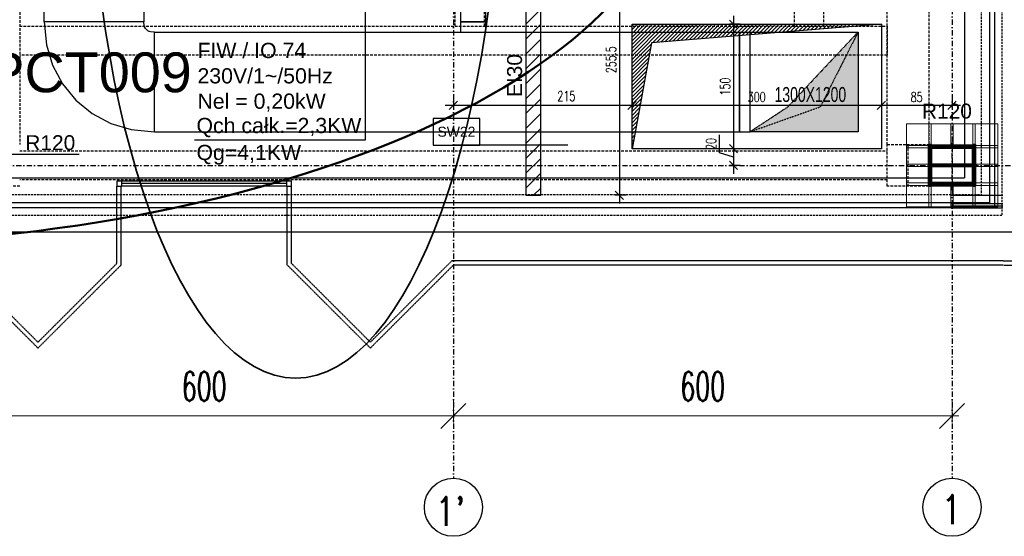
# Model space of a CAD drawing. Header units: centimetres. Extents: x -10729 to 144862, y -4437 to 43656.
# Tile 47 of 148: x 12338 to 13523, y 4553 to 5176. Entities that reach past the tile are written whole.
import ezdxf

# ---------------------------------------------------------------- set-up
doc = ezdxf.new("R2010")
doc.units = ezdxf.units.CM
doc.header["$LTSCALE"] = 0.1
doc.header["$PDMODE"] = 35
doc.header["$PDSIZE"] = 0.1
for name, pattern in [('CADVENT_CONTINUOUS', [2, 1, 1]), ('CADVENT_HIDDEN', [0.8, 0.25, -0.55]), ('Kondygnacja  -0_5$0$HIDDEN', [9.525, 6.35, -3.175]), ('Kondygnacja  -0_5$0$HIDDEN2', [4.7625, 3.175, -1.5875]), ('Osie rzutów$0$DASHDOT2', [12.7, 6.35, -3.175, 0, -3.175])]:
    doc.linetypes.add(name, pattern=pattern)
doc.layers.get('0').update_dxf_attribs({"color": 8})
doc.layers.get('DEFPOINTS').update_dxf_attribs({"color": 8})
for name, color, linetype, lineweight in [('AU Osprzęt Siemens', 5, 'Continuous', 30), ('AU Sieć LON', 1, 'Continuous', 50), ('AU Strefa obsługiwana', 90, 'Continuous', 35), ('Kondygnacja  -0_5$0$ARCH_INFO_WYMIARY', 8, 'Continuous', 9), ('Kondygnacja  -0_5$0$ARCH_WIDOK', 8, 'Continuous', 13), ('Osie rzutów$0$ARCH_INFO_WYMIARY', 8, 'Continuous', 9)]:
    doc.layers.add(name, color=color, linetype=linetype, lineweight=lineweight)
for name, color, linetype in [('bgde-wywiewEXP', 5, 'Continuous'), ('bgde-wywiewHIDDEN', 5, 'Continuous'), ('bgde_opis urządzen', 6, 'Continuous'), ('Kondygnacja  -0_5$0$ARCH_INFO_ODPORNOŚĆ OGNIOWA', 8, 'Continuous'), ('Kondygnacja  -0_5$0$ARCH_INFO_OPISY_PRZEGRODY', 8, 'Continuous'), ('Kondygnacja  -0_5$0$ARCH_KONSTR_POWYŻEJ RZUTU', 8, 'Kondygnacja  -0_5$0$HIDDEN'), ('Kondygnacja  -0_5$0$ARCH_KONSTR_POWYŻEJ RZUTU_IST', 8, 'Kondygnacja  -0_5$0$HIDDEN2'), ('Kondygnacja  -0_5$0$ARCH_MUROWANE', 8, 'Continuous'), ('Kondygnacja  -0_5$0$ARCH_NIEWIDOK_IST', 8, 'Kondygnacja  -0_5$0$HIDDEN'), ('Kondygnacja  -0_5$0$ARCH_STROP', 8, 'Continuous'), ('Kondygnacja  -0_5$0$ARCH_SZKŁO_IST', 8, 'Continuous'), ('Kondygnacja  -0_5$0$ARCH_SŁUPY', 8, 'Continuous'), ('Kondygnacja  -0_5$0$ARCH_WIDOK_IST', 8, 'Continuous'), ('Kondygnacja  -0_5$0$ARCH_ŚLUSARKA_OKNA_IST', 8, 'Continuous'), ('Osie rzutów$0$ARCH_INFO_OSIE_IST', 8, 'Osie rzutów$0$DASHDOT2'), ('Osie rzutów$0$ARCH_INFO_OSIE_OPISY_IST', 8, 'Continuous')]:
    doc.layers.add(name, color=color, linetype=linetype)
doc.styles.add('Arial', font='ARIAL.TTF')
doc.styles.add('Kondygnacja  -0_5$0$Arial', font='ARIAL.TTF')
doc.styles.add('Kondygnacja  -0_5$0$Romans', font='Romans.shx', dxfattribs={"width": 0.7})
doc.styles.add('Kondygnacja  -0_5$0$Standard', font='txt')
doc.styles.add('Osie rzutów$0$ROMANS-250-CM', font='romans.shx', dxfattribs={"width": 0.8, "height": 50})
doc.styles.add('Osie rzutów$0$wymiary_cuprum', font='Romans.shx', dxfattribs={"width": 0.6})
doc.dimstyles.new('Kondygnacja  -0_5$0$ISO-25', dxfattribs={"dimtxt": 2.5, "dimasz": 2.5, "dimexe": 1.25, "dimexo": 0.625, "dimtad": 1, "dimtxsty": 'Kondygnacja  -0_5$0$Standard', "dimcen": 2.5, "dimadec": 0, "dimazin": 0, "dimtfac": 1, "dimtmove": 0, "dimatfit": 3, "dimfxl": 0, "dimarcsym": 0})
doc.dimstyles.new('Kondygnacja  -0_5$0$Wymiary 1-100', dxfattribs={"dimtxt": 12, "dimasz": 10, "dimexe": 5, "dimexo": 0, "dimgap": 4, "dimtad": 1, "dimrnd": 0.5, "dimzin": 12, "dimdsep": 46, "dimtxsty": 'Kondygnacja  -0_5$0$Romans', "dimblk": 'Kondygnacja  -0_5$0$_Oblique', "dimcen": 10, "dimdle": 10, "dimclrt": 55, "dimazin": 0, "dimtfac": 1, "dimtmove": 1, "dimatfit": 3, "dimfxl": 0, "dimtolj": 1, "dimtzin": 0, "dimarcsym": 0})
doc.dimstyles.new('Osie rzutów$0$ARCH_ CT', dxfattribs={"dimtxt": 20, "dimasz": 20, "dimexe": 12, "dimexo": 20, "dimgap": 5, "dimtad": 1, "dimdec": 1, "dimrnd": 0.5, "dimzin": 9, "dimdsep": 46, "dimtxsty": 'Osie rzutów$0$wymiary_cuprum', "dimblk": 'Osie rzutów$0$_Oblique', "dimcen": 8, "dimdle": 12, "dimclrd": 256, "dimclre": 256, "dimclrt": 55, "dimadec": 1, "dimazin": 0, "dimtfac": 1, "dimtdec": 1, "dimtmove": 1, "dimatfit": 2, "dimldrblk": 'Osie rzutów$0$_Dot', "dimfxl": 0, "dimtolj": 1, "dimtzin": 0, "dimlwd": -1, "dimlwe": -1, "dimarcsym": 0})
pattern_1 = [(45, (12262.6883, 1763.0142), (-0.6735192, 0.6735192), [])]

# ---------------------------------------------------------------- blocks, each defined once
blk = doc.blocks.new('Osie rzutów$0$_Oblique')
at = {"color": 0, "linetype": 'ByBlock', "lineweight": -2}
blk.add_line((-0.5, -0.5), (0.5, 0.5), dxfattribs=at)
blk = doc.blocks.new('*D549')
at = {"layer": 'DEFPOINTS', "color": 0}
for p in [(12260, 4732.2), (12860, 4732.2), (12860, 4698.3)]:
    blk.add_point(p, dxfattribs=at)
at = {"layer": 'Osie rzutów$0$ARCH_INFO_WYMIARY'}
for p, q in [((12260, 4717.2), (12260, 4690.3)), ((12860, 4717.2), (12860, 4690.3)), ((12252, 4698.3), (12868, 4698.3))]:
    blk.add_line(p, q, dxfattribs=at)
at = {"layer": 'Osie rzutów$0$ARCH_INFO_WYMIARY', "xscale": 30, "yscale": 30, "zscale": 30, "rotation": 180}
blk.add_blockref('Osie rzutów$0$_Oblique', (12260, 4698.3), dxfattribs=at)
at = {"layer": 'Osie rzutów$0$ARCH_INFO_WYMIARY', "xscale": 30, "yscale": 30, "zscale": 30}
blk.add_blockref('Osie rzutów$0$_Oblique', (12860, 4698.3), dxfattribs=at)
at = {"layer": 'Osie rzutów$0$ARCH_INFO_WYMIARY', "color": 55, "insert": (12560, 4733.8), "char_height": 35, "attachment_point": 5, "style": 'Osie rzutów$0$wymiary_cuprum'}
blk.add_mtext('\\A1;600', dxfattribs=at)
blk = doc.blocks.new('Osie rzutów$0$_Dot')
at = {"color": 0, "linetype": 'ByBlock', "lineweight": -2}
blk.add_line((-0.5, 0), (-1, 0), dxfattribs=at)
at = {"color": 0, "linetype": 'ByBlock', "const_width": 0.5}
blk.add_lwpolyline([(-0.25, 0, 1), (0.25, 0, 1)], format="xyb", close=True, dxfattribs=at)
blk = doc.blocks.new('*D550')
at = {"layer": 'DEFPOINTS', "color": 0}
for p in [(12860, 4732.2), (13460, 4732.2), (13460, 4698.3)]:
    blk.add_point(p, dxfattribs=at)
at = {"layer": 'Osie rzutów$0$ARCH_INFO_WYMIARY'}
for p, q in [((12860, 4717.2), (12860, 4690.3)), ((13460, 4717.2), (13460, 4690.3)), ((12852, 4698.3), (13468, 4698.3))]:
    blk.add_line(p, q, dxfattribs=at)
at = {"layer": 'Osie rzutów$0$ARCH_INFO_WYMIARY', "xscale": 30, "yscale": 30, "zscale": 30, "rotation": 180}
blk.add_blockref('Osie rzutów$0$_Oblique', (12860, 4698.3), dxfattribs=at)
at = {"layer": 'Osie rzutów$0$ARCH_INFO_WYMIARY', "xscale": 30, "yscale": 30, "zscale": 30}
blk.add_blockref('Osie rzutów$0$_Oblique', (13460, 4698.3), dxfattribs=at)
at = {"layer": 'Osie rzutów$0$ARCH_INFO_WYMIARY', "color": 55, "insert": (13160, 4733.8), "char_height": 35, "attachment_point": 5, "style": 'Osie rzutów$0$wymiary_cuprum'}
blk.add_mtext('\\A1;600', dxfattribs=at)
blk = doc.blocks.new('Kondygnacja  -0_5$0$_Dot')
at = {"color": 0, "linetype": 'ByBlock', "lineweight": -2}
blk.add_line((-0.5, 0), (-1, 0), dxfattribs=at)
at = {"color": 0, "linetype": 'ByBlock', "const_width": 0.5}
blk.add_lwpolyline([(-0.25, 0, 1), (0.25, 0, 1)], format="xyb", close=True, dxfattribs=at)
blk = doc.blocks.new('Kondygnacja  -0_5$0$_Oblique')
at = {"color": 0, "linetype": 'ByBlock', "lineweight": -2}
blk.add_line((-0.5, -0.5), (0.5, 0.5), dxfattribs=at)
blk = doc.blocks.new('*D134')
at = {"layer": 'DEFPOINTS', "color": 0}
for p in [(13087.5, 5219.5), (13059.7, 4964), (13087.5, 4964)]:
    blk.add_point(p, dxfattribs=at)
at = {"layer": 'Kondygnacja  -0_5$0$ARCH_INFO_WYMIARY', "color": 0, "lineweight": -2}
for p, q in [((13059.7, 5229.5), (13059.7, 4954)), ((13067.7, 5219.5), (13054.7, 5219.5)), ((13067.7, 4964), (13054.7, 4964))]:
    blk.add_line(p, q, dxfattribs=at)
at = {"layer": 'Kondygnacja  -0_5$0$ARCH_INFO_WYMIARY', "color": 0, "lineweight": -2, "xscale": 10, "yscale": 10, "zscale": 10}
for p, rotation in [((13059.7, 5219.5), 90), ((13059.7, 4964), 270)]:
    blk.add_blockref('Kondygnacja  -0_5$0$_Oblique', p, dxfattribs=dict(at, rotation=rotation))
at = {"layer": 'Kondygnacja  -0_5$0$ARCH_INFO_WYMIARY', "color": 55, "insert": (13049.7, 5127.3), "char_height": 12, "attachment_point": 5, "rotation": 90, "style": 'Kondygnacja  -0_5$0$Romans'}
blk.add_mtext('\\A1;255.5', dxfattribs=at)
blk = doc.blocks.new('*D137')
at = {"layer": 'DEFPOINTS', "color": 0}
for p in [(13460, 5116), (13375, 5095), (13460, 5072.4)]:
    blk.add_point(p, dxfattribs=at)
at = {"layer": 'Kondygnacja  -0_5$0$ARCH_INFO_WYMIARY', "color": 0, "lineweight": -2}
for p, q in [((13365, 5072.4), (13470, 5072.4)), ((13375, 5080.4), (13375, 5067.4)), ((13460, 5080.4), (13460, 5067.4))]:
    blk.add_line(p, q, dxfattribs=at)
at = {"layer": 'Kondygnacja  -0_5$0$ARCH_INFO_WYMIARY', "color": 0, "lineweight": -2, "xscale": 10, "yscale": 10, "zscale": 10, "rotation": 180}
blk.add_blockref('Kondygnacja  -0_5$0$_Oblique', (13375, 5072.4), dxfattribs=at)
at = {"layer": 'Kondygnacja  -0_5$0$ARCH_INFO_WYMIARY', "color": 0, "lineweight": -2, "xscale": 10, "yscale": 10, "zscale": 10}
blk.add_blockref('Kondygnacja  -0_5$0$_Oblique', (13460, 5072.4), dxfattribs=at)
at = {"layer": 'Kondygnacja  -0_5$0$ARCH_INFO_WYMIARY', "color": 55, "insert": (13417.5, 5082.4), "char_height": 12, "attachment_point": 5, "style": 'Kondygnacja  -0_5$0$Romans'}
blk.add_mtext('\\A1;85', dxfattribs=at)
blk = doc.blocks.new('*D138')
at = {"layer": 'DEFPOINTS', "color": 0}
for p in [(13224.9, 5020), (13197, 5000), (13224.9, 5000)]:
    blk.add_point(p, dxfattribs=at)
at = {"layer": 'Kondygnacja  -0_5$0$ARCH_INFO_WYMIARY', "color": 0, "lineweight": -2}
for p, q in [((13180, 5015.1), (13180, 5036.7)), ((13197, 5030), (13197, 4990)), ((13197, 5010), (13180, 5015.1)), ((13205, 5020), (13192, 5020)), ((13205, 5000), (13192, 5000))]:
    blk.add_line(p, q, dxfattribs=at)
at = {"layer": 'Kondygnacja  -0_5$0$ARCH_INFO_WYMIARY', "color": 0, "lineweight": -2, "xscale": 10, "yscale": 10, "zscale": 10}
for p, rotation in [((13197, 5020), 90), ((13197, 5000), 270)]:
    blk.add_blockref('Kondygnacja  -0_5$0$_Oblique', p, dxfattribs=dict(at, rotation=rotation))
at = {"layer": 'Kondygnacja  -0_5$0$ARCH_INFO_WYMIARY', "color": 55, "insert": (13170, 5025.9), "char_height": 12, "attachment_point": 5, "rotation": 90, "style": 'Kondygnacja  -0_5$0$Romans'}
blk.add_mtext('\\A1;20', dxfattribs=at)
blk = doc.blocks.new('*D139')
at = {"layer": 'DEFPOINTS', "color": 0}
for p in [(13375, 5116), (13075, 5093.5), (13375, 5072.4)]:
    blk.add_point(p, dxfattribs=at)
at = {"layer": 'Kondygnacja  -0_5$0$ARCH_INFO_WYMIARY', "color": 0, "lineweight": -2}
for p, q in [((13065, 5072.4), (13385, 5072.4)), ((13075, 5080.4), (13075, 5067.4)), ((13375, 5080.4), (13375, 5067.4))]:
    blk.add_line(p, q, dxfattribs=at)
at = {"layer": 'Kondygnacja  -0_5$0$ARCH_INFO_WYMIARY', "color": 0, "lineweight": -2, "xscale": 10, "yscale": 10, "zscale": 10, "rotation": 180}
blk.add_blockref('Kondygnacja  -0_5$0$_Oblique', (13075, 5072.4), dxfattribs=at)
at = {"layer": 'Kondygnacja  -0_5$0$ARCH_INFO_WYMIARY', "color": 0, "lineweight": -2, "xscale": 10, "yscale": 10, "zscale": 10}
blk.add_blockref('Kondygnacja  -0_5$0$_Oblique', (13375, 5072.4), dxfattribs=at)
at = {"layer": 'Kondygnacja  -0_5$0$ARCH_INFO_WYMIARY', "color": 55, "insert": (13225, 5082.4), "char_height": 12, "attachment_point": 5, "style": 'Kondygnacja  -0_5$0$Romans'}
blk.add_mtext('\\A1;300', dxfattribs=at)
blk = doc.blocks.new('*D140')
at = {"layer": 'DEFPOINTS', "color": 0}
for p in [(13224.9, 5170), (13197, 5020), (13224.9, 5020)]:
    blk.add_point(p, dxfattribs=at)
at = {"layer": 'Kondygnacja  -0_5$0$ARCH_INFO_WYMIARY', "color": 0, "lineweight": -2}
for p, q in [((13197, 5180), (13197, 5010)), ((13205, 5170), (13192, 5170)), ((13205, 5020), (13192, 5020))]:
    blk.add_line(p, q, dxfattribs=at)
at = {"layer": 'Kondygnacja  -0_5$0$ARCH_INFO_WYMIARY', "color": 0, "lineweight": -2, "xscale": 10, "yscale": 10, "zscale": 10}
for p, rotation in [((13197, 5170), 90), ((13197, 5020), 270)]:
    blk.add_blockref('Kondygnacja  -0_5$0$_Oblique', p, dxfattribs=dict(at, rotation=rotation))
at = {"layer": 'Kondygnacja  -0_5$0$ARCH_INFO_WYMIARY', "color": 55, "insert": (13187, 5095), "char_height": 12, "attachment_point": 5, "rotation": 90, "style": 'Kondygnacja  -0_5$0$Romans'}
blk.add_mtext('\\A1;150', dxfattribs=at)
blk = doc.blocks.new('*D141')
at = {"layer": 'DEFPOINTS', "color": 0}
for p in [(13075, 5116), (12860, 5093.5), (13075, 5072.4)]:
    blk.add_point(p, dxfattribs=at)
at = {"layer": 'Kondygnacja  -0_5$0$ARCH_INFO_WYMIARY', "color": 0, "lineweight": -2}
for p, q in [((12850, 5072.4), (13085, 5072.4)), ((12860, 5080.4), (12860, 5067.4)), ((13075, 5080.4), (13075, 5067.4))]:
    blk.add_line(p, q, dxfattribs=at)
at = {"layer": 'Kondygnacja  -0_5$0$ARCH_INFO_WYMIARY', "color": 0, "lineweight": -2, "xscale": 10, "yscale": 10, "zscale": 10, "rotation": 180}
blk.add_blockref('Kondygnacja  -0_5$0$_Oblique', (12860, 5072.4), dxfattribs=at)
at = {"layer": 'Kondygnacja  -0_5$0$ARCH_INFO_WYMIARY', "color": 0, "lineweight": -2, "xscale": 10, "yscale": 10, "zscale": 10}
blk.add_blockref('Kondygnacja  -0_5$0$_Oblique', (13075, 5072.4), dxfattribs=at)
at = {"layer": 'Kondygnacja  -0_5$0$ARCH_INFO_WYMIARY', "color": 55, "insert": (12995.9, 5083.5), "char_height": 12, "attachment_point": 5, "style": 'Kondygnacja  -0_5$0$Romans'}
blk.add_mtext('\\A1;215', dxfattribs=at)
blk = doc.blocks.new('Kondygnacja  -0_5$0$konstrukcja istniejąca -0.5')
at = {"layer": 'Kondygnacja  -0_5$0$ARCH_KONSTR_POWYŻEJ RZUTU_IST', "ltscale": 10}
for p, q in [((13382, 4975), (13382, 5025)), ((13382, 5025), (13432, 5025)), ((12338, 5017.5), (13382, 5017.5)), ((13382, 4982.5), (12338, 4982.5)), ((13432, 4975), (13382, 4975))]:
    blk.add_line(p, q, dxfattribs=at)
for points in [[(13432, 9825), (13432, 4975), (13382, 4975)], [(12338, 6175), (12338, 5025)], [(13382, 5025), (13382, 6175)], [(12862, 5167.9), (12862, 6032.9)], [(12897, 6032.9), (12897, 5167.9)], [(13270.5, 5167.9), (13270.5, 6032.9)], [(13305.5, 6032.9), (13305.5, 5167.9)], [(12338, 5167.9), (13382, 5167.9), (13382, 5132.9), (12338, 5132.9)], [(13407, 5025), (13407, 4975)], [(12338, 4975), (12338, 4975), (12288, 4975)]]:
    blk.add_lwpolyline(points, dxfattribs=at)
blk = doc.blocks.new('Osie rzutów')
at = {"layer": 'Osie rzutów$0$ARCH_INFO_OSIE_IST', "ltscale": 10}
for p, q in [((12860, 12510), (12860, 4623.26)), ((13460, 12510), (13460, 4623.26)), ((13460, 4970), (13460, 5030)), ((4436.04, 5000), (15156.54, 5000)), ((13490, 5000), (13430, 5000))]:
    blk.add_line(p, q, dxfattribs=at)
at = {"layer": 'Osie rzutów$0$ARCH_INFO_OSIE_OPISY_IST'}
for centre in [(12860, 4588.26), (13460, 4588.26)]:
    blk.add_circle(centre, 35, dxfattribs=at)
at = {"layer": 'Osie rzutów$0$ARCH_INFO_OSIE_OPISY_IST', "style": 'Osie rzutów$0$ROMANS-250-CM', "width": 0.8}
for s, p in [("1'", (12837.96, 4565.71)), ('1', (13447.23, 4567.86))]:
    blk.add_text(s, height=35, dxfattribs=at).set_placement(p)
at = {"layer": 'Osie rzutów$0$ARCH_INFO_WYMIARY'}
for base, p1, p2, picture, middle in [((12860, 4698.26), (12260, 4732.19), (12860, 4732.19), '*D549', (12560, 4733.76)), ((13460, 4698.26), (12860, 4732.19), (13460, 4732.19), '*D550', (13160, 4733.76))]:
    dim = blk.add_linear_dim(base=base, p1=p1, p2=p2, dimstyle='Osie rzutów$0$ARCH_ CT', override={"dimtxt": 35, "dimasz": 30, "dimexe": 8, "dimexo": 15, "dimgap": 18, "dimdle": 8}, dxfattribs=at)
    dim.commit()
    dim.dimension.update_dxf_attribs({"geometry": picture, "text_midpoint": middle})

msp = doc.modelspace()

# ---------------------------------------------------------------- hatches: boundary and pattern name
at = {"layer": 'bgde-wywiewHIDDEN', "linetype": 'CADVENT_HIDDEN'}
for points in [[(13216.918, 5040.6), (13262.418, 5070.6), (13346.918, 5160.6), (13346.918, 5040.6)], [(13216.919, 5040.6), (13262.419, 5070.6), (13346.919, 5160.6), (13346.919, 5040.6)]]:
    msp.add_hatch(color=256, dxfattribs=at).paths.add_polyline_path(points)
at = {"layer": 'Kondygnacja  -0_5$0$ARCH_MUROWANE', "linetype": 'Continuous', "lineweight": -3}
h = msp.add_hatch(dxfattribs=at)
h.set_pattern_fill('ANSI31', color=256, scale=4, style=0)
h.paths.add_polyline_path([(12947, 4964), (12965, 4964), (12965, 5219.5), (12947, 5219.5)], flags=0)
at = {"layer": 'Kondygnacja  -0_5$0$ARCH_SŁUPY', "lineweight": 40}
h = msp.add_hatch(dxfattribs=at)
h.set_pattern_fill('ANSI31', color=256, scale=0.3, style=0)
h.set_pattern_definition(pattern_1)
h.paths.add_polyline_path([(13432, 4975), (13435, 4975), (13435, 5025), (13432, 5025)])
h = msp.add_hatch(dxfattribs=at)
h.set_pattern_fill('ANSI31', color=256, scale=0.3, style=0)
h.set_pattern_definition(pattern_1)
h.paths.add_polyline_path([(13485, 5021), (13485, 5024), (13435, 5024), (13435, 5021)])
h = msp.add_hatch(dxfattribs=at)
h.set_pattern_fill('ANSI31', color=256, scale=0.3, style=0)
h.set_pattern_definition(pattern_1)
h.paths.add_polyline_path([(13485, 4975), (13488, 4975), (13488, 5025), (13485, 5025)])
h = msp.add_hatch(dxfattribs=at)
h.set_pattern_fill('ANSI31', color=256, scale=0.3, style=0)
h.set_pattern_definition(pattern_1)
h.paths.add_polyline_path([(13485, 4998.5), (13485, 5001.5), (13435, 5001.5), (13435, 4998.5)])
h = msp.add_hatch(dxfattribs=at)
h.set_pattern_fill('ANSI31', color=256, scale=0.3, style=0)
h.set_pattern_definition(pattern_1)
h.paths.add_polyline_path([(13485, 4976), (13485, 4979), (13435, 4979), (13435, 4976)])
at = {"layer": 'Kondygnacja  -0_5$0$ARCH_WIDOK'}
h = msp.add_hatch(dxfattribs=at)
h.set_pattern_fill('ANSI31', color=256, angle=-180, style=0)
h.set_pattern_definition([(45, (27049.7393, -1942.8482), (-2.245064, 2.245064), [])])
h.paths.add_polyline_path([(13375, 5170), (13098.326, 5147.646), (13075, 5020), (13075, 5170)])

# ---------------------------------------------------------------- linework, layer by layer
at = {"layer": 'AU Sieć LON', "color": 4, "lineweight": 50, "extrusion": (0, 0, -1)}
msp.add_ellipse((12066.207, 5378.572), major_axis=(-1066.003, 0), ratio=0.44628741, dxfattribs=at)
at = {"layer": 'AU Strefa obsługiwana', "extrusion": (0, 0, -1)}
msp.add_ellipse((12670.07, 5429.031), major_axis=(0, 685.332), ratio=0.36205531, start_param=-1.57079633, end_param=4.71238898, dxfattribs=at)
at = {"layer": 'bgde-wywiewEXP', "linetype": 'Continuous'}
for points in [[(12868.444, 5804.197), (12868.444, 5160.6)], [(12898.444, 5804.197), (12898.444, 5173.1), (12868.444, 5173.1), (12898.444, 5173.1), (12898.444, 5160.6), (12897.542, 5160.6)], [(12500.068, 5040.6), (12500.068, 5160.6), (13204.418, 5160.6), (13204.418, 5040.6)], [(13204.418, 5040.6), (13204.418, 5160.6), (13216.918, 5160.6)], [(12500.068, 5040.6), (13216.918, 5040.6)]]:
    msp.add_lwpolyline(points, dxfattribs=at)
for points in [[(12367.568, 5249.699), (12367.568, 5309.669), (12377.568, 5369.669), (12477.568, 5369.669), (12487.568, 5309.669), (12367.568, 5309.669), (12487.568, 5309.669), (12487.568, 5173.1), (12367.568, 5173.1)], [(12367.567, 5173.099), (12370.065, 5145.239), (12377.463, 5120.852), (12389.476, 5098.376), (12405.643, 5078.676), (12425.343, 5062.509), (12447.819, 5050.496), (12472.206, 5043.098), (12500.068, 5040.6), (12500.068, 5160.6), (12495.617, 5160.792), (12493.741, 5161.361), (12492.012, 5162.285), (12490.496, 5163.529), (12489.253, 5165.045), (12488.328, 5166.774), (12487.759, 5168.65), (12487.567, 5173.101), (12427.58, 5173.1)]]:
    msp.add_lwpolyline(points, close=True, dxfattribs=at)
at = {"layer": 'bgde-wywiewEXP', "linetype": 'CADVENT_CONTINUOUS'}
msp.add_lwpolyline([(13216.918, 5040.6), (13216.918, 5160.6), (13346.918, 5160.6), (13346.918, 5040.6)], close=True, dxfattribs=at)
at = {"layer": 'bgde-wywiewHIDDEN', "linetype": 'CADVENT_HIDDEN', "extrusion": (0, -1, 0)}
for p in [(13346.918, 5160.6), (13216.918, 5040.6)]:
    msp.add_line(p, (13301.418, 5070.6), dxfattribs=at)
at = {"layer": 'bgde-wywiewHIDDEN', "linetype": 'CADVENT_HIDDEN'}
for points in [[(12868.444, 5160.6), (12897.542, 5160.6)], [(13216.918, 5040.6), (13216.918, 5160.6)]]:
    msp.add_lwpolyline(points, dxfattribs=at)
for points in [[(13216.918, 5040.6), (13216.918, 5160.6), (13346.918, 5160.6), (13346.918, 5040.6)], [(13216.918, 5040.6), (13262.418, 5070.6), (13346.918, 5160.6), (13346.918, 5040.6)]]:
    msp.add_lwpolyline(points, close=True, dxfattribs=at)
at = {"layer": 'bgde_opis urządzen'}
for p, q in [((12754.286, 5030.939, -206.768), (12754.286, 5239.047, -206.768)), ((12548.361, 5030.939, 1188.109), (12754.286, 5030.939, -206.768))]:
    msp.add_line(p, q, dxfattribs=at)
at = {"layer": 'Kondygnacja  -0_5$0$ARCH_INFO_OPISY_PRZEGRODY'}
msp.add_lwpolyline([(12835.588, 5024.464), (12891.588, 5024.464), (12891.588, 5056.464), (12835.588, 5056.464), (12835.588, 5024.464)], close=True, dxfattribs=at)
msp.add_lwpolyline([(12997.567, 5024.464), (12861.132, 5024.464)], dxfattribs=at)
at = {"layer": 'Kondygnacja  -0_5$0$ARCH_MUROWANE', "linetype": 'Continuous', "lineweight": -3}
for p, q in [((12947, 5219.5), (12947, 4964)), ((12965, 4964), (12965, 5219.5)), ((12947, 4964), (12965, 4964))]:
    msp.add_line(p, q, dxfattribs=at)
at = {"layer": 'Kondygnacja  -0_5$0$ARCH_NIEWIDOK_IST', "ltscale": 4}
for p, q in [((13495, 7370), (13495, 4965)), ((13520, 7370), (13520, 4940)), ((11399, 4965), (13495, 4965)), ((11399, 4940), (13520, 4940))]:
    msp.add_line(p, q, dxfattribs=at)
at = {"layer": 'Kondygnacja  -0_5$0$ARCH_NIEWIDOK_IST'}
for points in [[(13522.5, 4880), (13550, 4880), (13550.002, 8000), (13650.002, 8100), (13550.002, 8200), (13495.002, 8200)], [(13521.464, 4885), (13545, 4885), (13545.002, 8002.071), (13642.931, 8100), (13547.931, 8195), (13495.002, 8195)], [(11060, 4880), (12260, 4879.998), (12360, 4779.998), (12460, 4879.998), (12460, 4975)], [(11060, 4885), (12262.071, 4884.998), (12360, 4787.069), (12455, 4882.069), (12455, 4975)], [(13521.464, 4880), (12860, 4879.998), (12760, 4779.998), (12660, 4879.998), (12660, 4975)], [(13521.464, 4884.999), (12857.929, 4884.998), (12760, 4787.069), (12665, 4882.069), (12665, 4975)]]:
    msp.add_lwpolyline(points, dxfattribs=at)
at = {"layer": 'Kondygnacja  -0_5$0$ARCH_STROP', "ltscale": 2}
msp.add_lwpolyline([(13075, 5170), (13375, 5170), (13375, 5020), (13075, 5020)], close=True, dxfattribs=at)
msp.add_lwpolyline([(13375, 5170), (13098.326, 5147.646), (13075, 5020)], dxfattribs=at)
at = {"layer": 'Kondygnacja  -0_5$0$ARCH_SZKŁO_IST'}
for points in [[(13459, 4954), (13521, 4954)], [(13459, 4951.5), (13521, 4951.5)]]:
    msp.add_lwpolyline(points, dxfattribs=at)
at = {"layer": 'Kondygnacja  -0_5$0$ARCH_SŁUPY', "lineweight": 40}
for p, q in [((13435, 5001.5), (13485, 5001.5)), ((13485, 4998.5), (13435, 4998.5))]:
    msp.add_line(p, q, dxfattribs=at)
for points in [[(13432, 5025), (13435, 5025), (13435, 4975), (13432, 4975)], [(13485, 5025), (13488, 5025), (13488, 4975), (13485, 4975)]]:
    msp.add_lwpolyline(points, close=True, dxfattribs=at)
for points in [[(13485, 5024), (13435, 5024)], [(13435, 5021), (13485, 5021)], [(13485, 4979), (13435, 4979)], [(13435, 4976), (13485, 4976)]]:
    msp.add_lwpolyline(points, dxfattribs=at)
at = {"layer": 'Kondygnacja  -0_5$0$ARCH_WIDOK'}
for points in [[(13375, 5170), (13098.326, 5147.646), (13075, 5020), (13075, 5170)], [(13515, 5050), (13515, 4950), (13405, 4950), (13405, 5050)]]:
    msp.add_lwpolyline(points, close=True, dxfattribs=at)
for points in [[(13432, 5050), (13432, 5025)], [(13435, 5050), (13435, 5025)], [(13458.5, 5050), (13458.5, 5024)], [(13461.5, 5050), (13461.5, 5024)], [(13485, 5050), (13485, 5025)], [(13488, 5050), (13488, 5025)], [(13405, 5024), (13432, 5024)], [(13488, 5024), (13515, 5024)], [(13405, 5021), (13432, 5021)], [(13488, 5021), (13515, 5021)], [(13405, 5001.5), (13432, 5001.5)], [(13488, 5001.5), (13515, 5001.5)], [(13405, 4998.5), (13432, 4998.5)], [(13488, 4998.5), (13515, 4998.5)], [(13405, 4979), (13432, 4979)], [(13488, 4979), (13515, 4979)], [(13405, 4976), (13432, 4976)], [(13432, 4975), (13432, 4950)], [(13435, 4975), (13435, 4950)], [(13458.5, 4976), (13458.5, 4950)], [(13461.494, 4976), (13461.494, 4950)], [(13485, 4975), (13485, 4950)], [(13488, 4976), (13515, 4976)], [(13488, 4975), (13488, 4950)]]:
    msp.add_lwpolyline(points, dxfattribs=at)
at = {"layer": 'Kondygnacja  -0_5$0$ARCH_WIDOK_IST'}
for p, q in [((13475, 7370), (13475, 4985)), ((11916, 4985), (13475, 4985)), ((11916, 4920), (13540, 4920))]:
    msp.add_line(p, q, dxfattribs=at)
at = {"layer": 'Kondygnacja  -0_5$0$ARCH_ŚLUSARKA_OKNA_IST'}
for p, q in [((13505, 7370), (13505, 4955)), ((13511, 7370), (13511, 4949)), ((12659, 4981), (12461, 4981)), ((12461, 4978.5), (12659, 4978.5)), ((12659, 4975), (12461, 4975)), ((13505, 4955), (11921, 4955)), ((13511, 4949), (11921, 4949))]:
    msp.add_line(p, q, dxfattribs=at)
for points in [[(12455, 4975), (12461, 4975), (12461, 4981), (12455, 4981)], [(12659, 4975), (12665, 4975), (12665, 4981), (12659, 4981)]]:
    msp.add_lwpolyline(points, close=True, dxfattribs=at)
for points in [[(13459, 4964), (13521, 4964)], [(13459, 4949), (13521, 4949)]]:
    msp.add_lwpolyline(points, dxfattribs=at)

# ---------------------------------------------------------------- block references
at = {"layer": 'Kondygnacja  -0_5$0$ARCH_KONSTR_POWYŻEJ RZUTU'}
msp.add_blockref('Kondygnacja  -0_5$0$konstrukcja istniejąca -0.5', (0, 0), dxfattribs=at)
at = {"layer": 'Osie rzutów$0$ARCH_INFO_OSIE_OPISY_IST'}
msp.add_blockref('Osie rzutów', (0, 0), dxfattribs=at)

# ---------------------------------------------------------------- texts
at = {"layer": 'AU Osprzęt Siemens', "insert": (12299.068, 5136.085), "char_height": 48, "width": 1074.22285, "attachment_point": 1, "style": 'Arial'}
msp.add_mtext('PCT009', dxfattribs=at)
at = {"layer": 'bgde-wywiewHIDDEN', "linetype": 'CADVENT_HIDDEN', "width": 0.7}
msp.add_text('1300X1200', height=18, dxfattribs=at).set_placement((13246.395, 5076.4, 192))
at = {"layer": 'bgde_opis urządzen', "char_height": 18.326, "width": 421.7149, "attachment_point": 1, "style": 'Arial'}
for s, insert in [('FIW / IO 74\\P230V/1~/50Hz\\PNel = 0,20kW', (12551.927, 5147.637, 2308.732)), ('Qch całk.=2,3KW', (12550.749, 5057.222, 2308.732)), ('Qg=4,1KW', (12550.749, 5024.743, 2308.732))]:
    msp.add_mtext(s, dxfattribs=dict(at, insert=insert))
at = {"layer": 'Kondygnacja  -0_5$0$ARCH_INFO_ODPORNOŚĆ OGNIOWA', "insert": (12918.634, 5108.248), "char_height": 18, "width": 53.33252, "attachment_point": 5, "rotation": 90, "style": 'Kondygnacja  -0_5$0$Arial'}
msp.add_mtext('\\PEI30', dxfattribs=at)
at = {"layer": 'Kondygnacja  -0_5$0$ARCH_INFO_ODPORNOŚĆ OGNIOWA', "char_height": 18, "width": 53.33252, "attachment_point": 5, "style": 'Kondygnacja  -0_5$0$Arial'}
for insert in [(13453.835, 5080.291), (12374.813, 5042.248)]:
    msp.add_mtext('\\PR120', dxfattribs=dict(at, insert=insert))
at = {"layer": 'Kondygnacja  -0_5$0$ARCH_INFO_OPISY_PRZEGRODY', "insert": (12863.588, 5040.464), "char_height": 12, "width": 56, "attachment_point": 5, "style": 'Kondygnacja  -0_5$0$Arial'}
msp.add_mtext('SW22', dxfattribs=at)

# ---------------------------------------------------------------- dimensions: what is measured, and where the dimension line sits
at = {"layer": 'Kondygnacja  -0_5$0$ARCH_INFO_WYMIARY'}
dim = msp.add_linear_dim(base=(13059.651, 4964), p1=(13087.55, 5219.5), p2=(13087.55, 4964), angle=90, dimstyle='Kondygnacja  -0_5$0$Wymiary 1-100', dxfattribs=at)
dim.commit()
dim.dimension.update_dxf_attribs({"geometry": '*D134', "text_midpoint": (13059.651, 5127.318), "dimtype": 160})
for base, p1, p2, picture, middle in [((13197.019, 5020), (13224.918, 5170), (13224.918, 5020), '*D140', (13187.019, 5095)), ((13197.019, 5000), (13224.918, 5020), (13224.918, 5000), '*D138', (13170.019, 5019.1))]:
    dim = msp.add_linear_dim(base=base, p1=p1, p2=p2, angle=90, dimstyle='Kondygnacja  -0_5$0$Wymiary 1-100', dxfattribs=at)
    dim.commit()
    dim.dimension.update_dxf_attribs({"geometry": picture, "text_midpoint": middle})
dim = msp.add_linear_dim(base=(13075, 5072.425), p1=(12860, 5093.474), p2=(13075, 5115.954), dimstyle='Kondygnacja  -0_5$0$Wymiary 1-100', dxfattribs=at)
dim.commit()
dim.dimension.update_dxf_attribs({"geometry": '*D141', "text_midpoint": (12995.881, 5073.504), "dimtype": 160})
for base, p1, p2, picture, middle in [((13375, 5072.425), (13075, 5093.474), (13375, 5115.954), '*D139', (13225, 5082.425)), ((13460, 5072.425), (13375, 5095), (13460, 5115.954), '*D137', (13417.5, 5082.425))]:
    dim = msp.add_linear_dim(base=base, p1=p1, p2=p2, dimstyle='Kondygnacja  -0_5$0$Wymiary 1-100', dxfattribs=at)
    dim.commit()
    dim.dimension.update_dxf_attribs({"geometry": picture, "text_midpoint": middle})

# ---------------------------------------------------------------- leaders
at = {"layer": 'Kondygnacja  -0_5$0$ARCH_INFO_ODPORNOŚĆ OGNIOWA'}
msp.add_leader([(12297.8, 5013.61), (12335.049, 5013.61), (12409.397, 5013.61)], dimstyle='Kondygnacja  -0_5$0$ISO-25', override={"dimscale": 5, "dimasz": 2, "dimtad": 0, "dimldrblk": 'Kondygnacja  -0_5$0$_Dot'}, dxfattribs=at)

doc.saveas('drawing.dxf')
